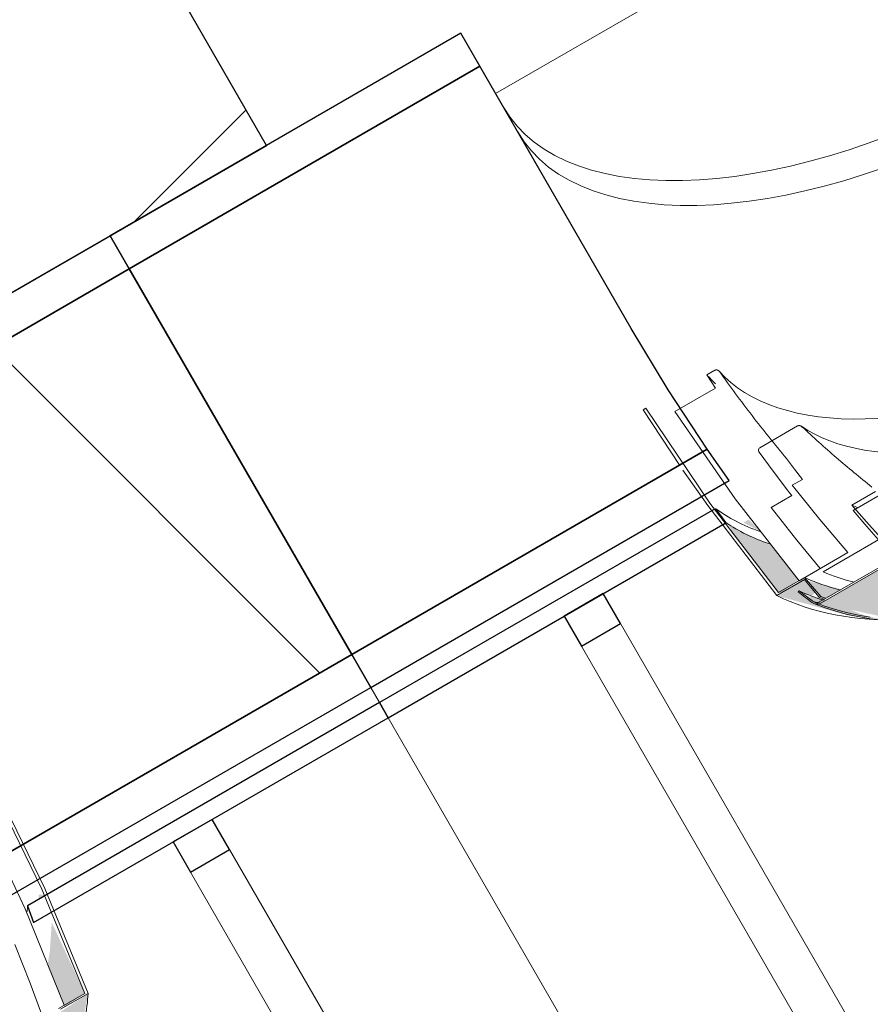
# Model space of a CAD drawing. Header units: centimetres. Extents: x 6036 to 22185, y 5782 to 11383.
# Tile 189 of 256: x 19319 to 19376, y 7092 to 7157. Entities that reach past the tile are written whole.
import ezdxf

# ---------------------------------------------------------------- set-up
doc = ezdxf.new("R2010")
doc.units = ezdxf.units.CM
for name, color, linetype, lineweight in [('A-COLS', 52, 'Continuous', 9), ('A-FLOR', 192, 'Continuous', 9), ('A-GENM', 13, 'Continuous', 9), ('S-BEAM', 12, 'Continuous', 9)]:
    doc.layers.add(name, color=color, linetype=linetype, lineweight=lineweight)

# ---------------------------------------------------------------- blocks, each defined once
blk = doc.blocks.new('GEMO_PanelElewacyjny_OknaGoradDol_Nowe - GEMO_PanelElewacyjny_Standard_240_-V266-7-02 ZestMeble')
at = {"layer": 'S-BEAM'}
h = blk.add_hatch(dxfattribs=at)
h.set_pattern_fill('FP_24', color=256, style=0, pattern_type=2)
h.set_pattern_definition([(15, (-9643.627, -3160.18), (-7.76457, 28.977775), [])])
h.paths.add_polyline_path([(-120, -445.257), (-92.5, -445.257), (-92.729, -442.717), (-120, -442.717)])
h.paths.add_polyline_path([(-120, -413.156), (-93.1, -413.156), (-93.1, -410.616), (-120, -410.616)])
h.paths.add_polyline_path([(-27.5, -445.257), (27.5, -445.257), (27.271, -442.717), (-27.271, -442.717), (-27.383, -444.033)])
h.paths.add_polyline_path([(-26.9, -413.156), (26.9, -413.156), (26.9, -410.616), (-26.9, -410.616)])
h.paths.add_polyline_path([(92.5, -445.257), (120, -445.257), (120, -442.717), (92.729, -442.717), (92.621, -443.989)])
h.paths.add_polyline_path([(93.1, -413.156), (120, -413.156), (120, -410.616), (93.1, -410.616)])
h = blk.add_hatch(dxfattribs=at)
h.set_pattern_fill('FP_23', color=256, style=0, pattern_type=2)
h.set_pattern_definition([(15, (-9643.63, -3160.18), (-19.41143, 72.44444), []), (105, (-9643.63, -3160.18), (-72.44444, -19.41143), [])])
h.paths.add_polyline_path([(-120, -442.717), (-92.729, -442.717), (-93.1, -433.266), (-93.1, -413.156), (-120, -413.156), (-120, -428.526)])
h.paths.add_polyline_path([(-27.271, -442.717), (27.271, -442.717), (26.9, -433.266), (26.9, -413.156), (-26.9, -413.156), (-26.993, -438.006)])
h.paths.add_polyline_path([(92.729, -442.717), (120, -442.717), (120, -413.156), (93.1, -413.156), (93.007, -438.006)])
at = {"layer": 'S-BEAM', "lineweight": 25}
for p, q in [((-120, -410.616), (-120, -413.156)), ((-93.1, -410.616), (-120, -410.616)), ((-93.1, -413.156), (-93.1, -410.616)), ((-120, -413.156), (-120, -442.717)), ((-93.1, -413.156), (-120, -413.156)), ((-120, -413.156), (-93.1, -413.156)), ((-93.1, -433.266), (-93.1, -413.156)), ((-120, -442.717), (-92.729, -442.717)), ((-120, -442.717), (-120, -445.257)), ((-92.729, -442.717), (-120, -442.717)), ((-120, -445.257), (-92.5, -445.257)), ((-120, -446.412), (-120, -447.566)), ((-94.307, -446.412), (-120, -446.412)), ((-120, -447.566), (-94.154, -447.566)), ((-103.5, -447.566), (-106.5, -447.566)), ((-106.5, -447.566), (-106.5, -449.876)), ((-103.5, -449.876), (-103.5, -447.566)), ((-106.5, -449.876), (-103.5, -449.876))]:
    blk.add_line(p, q, dxfattribs=at)
at = {"layer": 'S-BEAM'}
for p, q in [((-120, -446.412), (-120, -445.257)), ((-120, -529.839), (-120, -447.566)), ((-106.5, -532.148), (-106.5, -449.876)), ((-103.5, -449.876), (-103.5, -532.148))]:
    blk.add_line(p, q, dxfattribs=at)
at = {"layer": 'S-BEAM', "lineweight": 25, "flags": 128}
for points in [[(-92.729, -442.717), (-93.007, -438.006), (-93.1, -433.266)], [(-92.5, -445.257), (-92.621, -443.989), (-92.729, -442.717)], [(-94.094, -447.566), (-94.162, -446.99), (-94.228, -446.412)]]:
    blk.add_lwpolyline(points, dxfattribs=at)
at = {"layer": 'S-BEAM'}
for centre, major_axis, start_param, end_param in [((-62.85, -416.278), (30.25, 0), 3.141593, 4.712389), ((-62.85, -418.184), (30.25, 0), 3.141593, 4.712389), ((-62.85, -418.184), (30.25, 0), 3.141593, 4.712389), ((-62.85, -442.91), (32.15, 0), 3.361165, 3.545071), ((-62.85, -443.776), (32.15, 0), 3.379603, 3.555221)]:
    blk.add_ellipse(centre, major_axis=major_axis, ratio=0.5, start_param=start_param, end_param=end_param, dxfattribs=at)
blk = doc.blocks.new('okno - okno-V359-7-02 ZestMeble')
at = {"layer": 'A-GENM'}
h = blk.add_hatch(color=256, dxfattribs=at)
h.paths.add_polyline_path([(6869.837, 7091.76), (6871.24, 7092.703), (6869.049, 7097.409), (6868.921, 7095.477), (6868.779, 7094.618), (6869.869, 7091.912)])
h.paths.add_polyline_path([(6868.192, 7098.943), (6868.527, 7099.257), (6868.175, 7099.257)])
h = blk.add_hatch(color=256, dxfattribs=at)
h.paths.add_polyline_path([(6820.579, 7057.471), (6819.317, 7057.74), (6815.14, 7059.151), (6815.671, 7059.14), (6815.891, 7059.428), (6815.123, 7060.171), (6813.387, 7059.082), (6818.116, 7057.773), (6820.357, 7057.498)])
h.paths.add_polyline_path([(6868.515, 7084.422), (6870.053, 7087.473), (6870.957, 7090.03), (6871.464, 7092.699), (6869.592, 7091.45), (6870.213, 7090.467), (6870.523, 7091.005), (6870.446, 7089.842), (6869.029, 7085.504), (6868.754, 7084.925)])
at = {"layer": 'A-GENM', "lineweight": 18}
for p, q in [((6871.24, 7092.703), (6869.502, 7091.7)), ((6869.634, 7091.643), (6871.464, 7092.699))]:
    blk.add_line(p, q, dxfattribs=at)
at = {"layer": 'A-GENM', "lineweight": 18, "flags": 128}
for points in [[(6865.04, 7106.457), (6868.379, 7099.614), (6871.24, 7092.703)], [(6871.464, 7092.699), (6868.58, 7099.663), (6865.214, 7106.557)], [(6869.869, 7091.912), (6867.287, 7098.318), (6864.268, 7104.678)], [(6868.465, 7091.099), (6867.619, 7093.385), (6866.594, 7095.951)]]:
    blk.add_lwpolyline(points, dxfattribs=at)
at = {"layer": 'A-GENM'}
blk.add_ellipse((6842.323, 7081.703), major_axis=(28.016, 16.175), ratio=0.5, start_param=5.786781, end_param=5.965846, dxfattribs=at)
blk = doc.blocks.new('okno - okno-V362-7-02 ZestMeble')
at = {"layer": 'A-GENM'}
h = blk.add_hatch(color=256, dxfattribs=at)
h.paths.add_polyline_path([(6924.502, 7117.471), (6923.24, 7117.74), (6919.063, 7119.151), (6919.594, 7119.14), (6919.814, 7119.428), (6919.046, 7120.171), (6917.31, 7119.082), (6922.039, 7117.773), (6924.28, 7117.498)])
h.paths.add_polyline_path([(6972.438, 7144.422), (6973.976, 7147.473), (6974.88, 7150.03), (6975.387, 7152.699), (6973.515, 7151.45), (6974.136, 7150.467), (6974.446, 7151.005), (6974.369, 7149.842), (6972.952, 7145.504), (6972.677, 7144.925)])
for points in [[(6926.886, 7117.447), (6931.334, 7117.808), (6935.352, 7118.596), (6940.69, 7120.322), (6945.96, 7122.656), (6954.974, 7127.686), (6959.292, 7130.433), (6965.626, 7135.674), (6968.891, 7139.168), (6969.708, 7140.105), (6971.996, 7143.492), (6973.565, 7146.795), (6974.369, 7149.919), (6969.906, 7147.342), (6968.432, 7143.712), (6965.626, 7139.583), (6964.473, 7138.154), (6961.359, 7135.121), (6957.757, 7132.283), (6947.901, 7126.337), (6940.69, 7122.968), (6939.453, 7122.474), (6935.27, 7121.293), (6931.309, 7120.673), (6927.709, 7120.636), (6924.596, 7121.183), (6920.133, 7118.606), (6924.596, 7117.631)], [(6920.507, 7118.955), (6921.505, 7119.531), (6919.242, 7120.102), (6920.133, 7119.061)], [(6923.028, 7117.799), (6920.133, 7118.967), (6919.167, 7119.072), (6920.133, 7118.587), (6922.747, 7117.824)]]:
    blk.add_hatch(color=256, dxfattribs=at).paths.add_polyline_path(points)
h = blk.add_hatch(color=256, dxfattribs=at)
h.paths.add_polyline_path([(6917.469, 7119.26), (6918.642, 7120.171), (6916.791, 7122.458), (6914.057, 7123.748), (6914.258, 7123.305), (6917.325, 7119.31)])
h.paths.add_polyline_path([(6916.13, 7123.38), (6915.358, 7124.161), (6914.983, 7123.96), (6915.768, 7123.563)])
at = {"layer": 'A-GENM', "lineweight": 18}
for p, q in [((6967.95, 7151.136), (6922.289, 7124.773)), ((6913.106, 7134.074), (6912.575, 7133.768)), ((6913.141, 7132.895), (6910.441, 7131.336)), ((6908.514, 7131.556), (6908.34, 7131.456)), ((6908.34, 7131.456), (6910.761, 7127.762)), ((6918.597, 7130.375), (6916.083, 7128.924)), ((6918.242, 7126.44), (6918.916, 7126.829)), ((6922.2, 7125.122), (6923.78, 7126.034)), ((6918.207, 7125.75), (6916.835, 7124.958)), ((6920.293, 7120.688), (6924.156, 7122.918)), ((6918.696, 7120.102), (6921.929, 7121.968)), ((6924.515, 7121.269), (6920.056, 7118.695)), ((6920.133, 7118.606), (6924.596, 7121.183)), ((6917.217, 7119.114), (6919.046, 7120.171)), ((6919.063, 7120.313), (6917.325, 7119.31)), ((6920.036, 7119.008), (6920.128, 7119.062))]:
    blk.add_line(p, q, dxfattribs=at)
at = {"layer": 'A-GENM', "flags": 128}
for points in [[(6913.381, 7134.012), (6913.75, 7133.625), (6914.154, 7133.26), (6914.593, 7132.919), (6915.065, 7132.602), (6915.571, 7132.31), (6916.11, 7132.042), (6916.681, 7131.8), (6917.282, 7131.584), (6917.914, 7131.395), (6918.575, 7131.233), (6919.263, 7131.097), (6919.979, 7130.99), (6920.721, 7130.91), (6921.487, 7130.859), (6922.276, 7130.835), (6923.087, 7130.84), (6923.919, 7130.873)], [(6918.85, 7130.353), (6919.276, 7130.076), (6919.732, 7129.822), (6920.216, 7129.59), (6920.729, 7129.38), (6921.269, 7129.194), (6921.836, 7129.032), (6922.429, 7128.893), (6923.046, 7128.779), (6923.687, 7128.689), (6924.351, 7128.624), (6925.036, 7128.584), (6925.742, 7128.569), (6926.467, 7128.579), (6927.211, 7128.615), (6927.971, 7128.675), (6928.746, 7128.76), (6929.337, 7128.843)], [(6919.67, 7118.593), (6920.355, 7118.327), (6921.073, 7118.092), (6921.822, 7117.89), (6922.602, 7117.719), (6923.411, 7117.58), (6924.247, 7117.474)], [(6919.709, 7118.686), (6920.389, 7118.421), (6921.102, 7118.188), (6921.846, 7117.987), (6922.621, 7117.817), (6923.425, 7117.679)]]:
    blk.add_lwpolyline(points, dxfattribs=at)
at = {"layer": 'A-GENM', "lineweight": 18, "flags": 128}
for points in [[(6912.575, 7133.768), (6912.857, 7133.33), (6913.141, 7132.895)], [(6917.325, 7119.31), (6912.77, 7125.243), (6908.514, 7131.556)], [(6910.441, 7131.336), (6914.439, 7125.541), (6918.696, 7120.102)], [(6916.042, 7128.633), (6916.975, 7127.365), (6917.922, 7126.119)], [(6918.916, 7126.829), (6918.382, 7127.518), (6917.852, 7128.215)], [(6910.973, 7127.451), (6912.628, 7125.094), (6917.217, 7119.114)], [(6917.922, 7126.119), (6918.064, 7125.934), (6918.207, 7125.75)], [(6921.929, 7121.968), (6920.065, 7124.161), (6918.242, 7126.44)], [(6916.835, 7124.958), (6918.545, 7122.787), (6920.102, 7120.911)], [(6924.156, 7122.918), (6923.173, 7124.006), (6922.2, 7125.122)], [(6922.289, 7124.773), (6923.199, 7123.691), (6923.965, 7122.806)], [(6919.046, 7120.171), (6919.54, 7119.587), (6920.036, 7119.008)], [(6920.128, 7119.062), (6919.594, 7119.684), (6919.063, 7120.313)], [(6918.694, 7119.428), (6918.659, 7119.391), (6918.625, 7119.354)]]:
    blk.add_lwpolyline(points, dxfattribs=at)
at = {"layer": 'A-GENM', "lineweight": 18}
for centre, radius, start, end in [((6977.241, 7196.713), 97.059, 232.84814, 233.52863), ((6977.057, 7196.506), 96.682, 232.86682, 233.55006)]:
    blk.add_arc(centre, radius, start, end, dxfattribs=at)
at = {"layer": 'A-GENM'}
for centre, major_axis, start_param, end_param in [((6935.681, 7148.603), (23.859, 13.775), 3.235704, 3.293674), ((6939.872, 7140.243), (21.131, 12.2), 3.498239, 3.529953), ((6941.267, 7138.928), (26.197, 15.125), 3.479797, 3.617826), ((6940.955, 7138.368), (24.708, 14.265), 3.498294, 3.62319), ((6941.31, 7138.853), (28.016, 16.175), 3.458932, 3.870942), ((6941.064, 7138.179), (26.391, 15.237), 3.479685, 3.574687), ((6941.873, 7137.878), (26.284, 15.175), 3.507003, 3.527661), ((6941.873, 7137.878), (26.197, 15.125), 3.508268, 3.529006)]:
    blk.add_ellipse(centre, major_axis=major_axis, ratio=0.5, start_param=start_param, end_param=end_param, dxfattribs=at)
at = {"layer": 'A-GENM', "lineweight": 18}
for points, knots in [([(6913.398, 7133.991), (6913.376, 7134.021), (6913.335, 7134.059), (6913.276, 7134.086), (6913.24, 7134.095), (6913.213, 7134.099), (6913.185, 7134.099), (6913.157, 7134.095), (6913.131, 7134.087), (6913.114, 7134.079), (6913.106, 7134.074)], [0, 0, 0, 0, 0.333333, 0.5, 0.583333, 0.666667, 0.75, 0.833333, 0.916667, 1, 1, 1, 1]), ([(6918.881, 7130.328), (6918.856, 7130.351), (6918.812, 7130.379), (6918.746, 7130.399), (6918.704, 7130.403), (6918.669, 7130.4), (6918.636, 7130.394), (6918.612, 7130.384), (6918.597, 7130.375)], [0, 0, 0, 0, 0.333333, 0.5, 0.666667, 0.75, 0.833333, 1, 1, 1, 1]), ([(6916.083, 7128.924), (6916.055, 7128.907), (6916.027, 7128.879), (6916.007, 7128.835), (6916, 7128.813), (6915.996, 7128.789), (6915.995, 7128.761), (6915.998, 7128.736), (6916.003, 7128.713), (6916.014, 7128.679), (6916.028, 7128.653), (6916.042, 7128.633)], [0, 0, 0, 0, 0.285714, 0.357143, 0.428571, 0.5, 0.571429, 0.678571, 0.732143, 0.785714, 1, 1, 1, 1]), ([(6919.547, 7118.663), (6919.604, 7118.622), (6919.697, 7118.576), (6919.833, 7118.547), (6919.936, 7118.545), (6920.039, 7118.562), (6920.103, 7118.589), (6920.133, 7118.606)], [0, 0, 0, 0, 0.333333, 0.5, 0.666667, 0.833333, 1, 1, 1, 1]), ([(6920.056, 7118.695), (6920.033, 7118.682), (6919.986, 7118.662), (6919.909, 7118.649), (6919.831, 7118.651), (6919.729, 7118.672), (6919.659, 7118.707), (6919.617, 7118.738)], [0, 0, 0, 0, 0.166667, 0.333333, 0.5, 0.666667, 1, 1, 1, 1])]:
    blk.add_open_spline(points, degree=3, knots=knots, dxfattribs=at)
for points in [[(6917.852, 7128.215), (6917.075, 7129.15), (6915.556, 7131.048), (6914.106, 7133.001), (6913.398, 7133.991)], [(6923.527, 7126.322), (6922.728, 7126.958), (6921.154, 7128.261), (6919.63, 7129.628), (6918.881, 7130.328)]]:
    blk.add_open_spline(points, degree=3, dxfattribs=at)

msp = doc.modelspace()

# ---------------------------------------------------------------- hatches: boundary and pattern name
at = {"layer": 'A-COLS'}
h = msp.add_hatch(dxfattribs=at)
h.set_pattern_fill('FP_35', color=256, style=0, pattern_type=2)
h.set_pattern_definition([(45, (12452.32, 0), (-33.67596, 33.67596), [])])
h.paths.add_polyline_path([(19314.847, 7137.007), (19335.632, 7149.007), (19312.538, 7189.007), (19291.753, 7177.007), (19307.683, 7149.415)])
h.paths.add_polyline_path([(19025.54, 7638.103), (19046.324, 7650.103), (19034.324, 7670.887), (19013.54, 7658.887), (19016.621, 7653.551)])
at = {"layer": 'S-BEAM'}
h = msp.add_hatch(dxfattribs=at)
h.set_pattern_fill('FP_13', color=256, style=0, pattern_type=2)
h.set_pattern_definition([(45, (12452.32, 0), (-21.2132, 21.2132), [])])
h.paths.add_polyline_path([(19134.714, 6993.007), (19158.398, 7006.942), (19157.062, 7008.842), (19133.444, 6995.207)])
h.paths.add_polyline_path([(19118.664, 7020.807), (19141.96, 7034.257), (19140.69, 7036.457), (19117.394, 7023.007)])
h.paths.add_polyline_path([(19214.821, 7039.257), (19262.453, 7066.757), (19260.985, 7068.842), (19213.749, 7041.571), (19214.564, 7039.82)])
h.paths.add_polyline_path([(19199.291, 7067.357), (19245.883, 7094.257), (19244.613, 7096.457), (19198.021, 7069.557)])
h.paths.add_polyline_path([(19318.745, 7099.257), (19342.56, 7113.007), (19341.29, 7115.207), (19317.672, 7101.571), (19318.216, 7100.415)])
h.paths.add_polyline_path([(19303.214, 7127.357), (19326.51, 7140.807), (19325.24, 7143.007), (19301.944, 7129.557), (19303.133, 7127.496)])
h = msp.add_hatch(dxfattribs=at)
h.set_pattern_fill('FP_14', color=256, style=0, pattern_type=2)
h.set_pattern_definition([(45, (12452.32, 0), (-53.033, 53.033), []), (135, (12452.32, 0), (-53.033, -53.033), [])])
h.paths.add_polyline_path([(19133.444, 6995.207), (19157.062, 7008.842), (19151.403, 7017.902), (19141.96, 7034.257), (19118.664, 7020.807), (19132.996, 6995.983)])
h.paths.add_polyline_path([(19213.749, 7041.571), (19260.985, 7068.842), (19255.856, 7076.982), (19245.883, 7094.257), (19199.291, 7067.357), (19211.635, 7045.79)])
h.paths.add_polyline_path([(19317.672, 7101.571), (19341.29, 7115.207), (19326.51, 7140.807), (19303.214, 7127.357), (19315.665, 7105.577)])

# ---------------------------------------------------------------- linework, layer by layer
at = {"layer": 'A-COLS', "lineweight": 25}
for p, q in [((19335.632, 7149.007), (19312.538, 7189.007)), ((19314.847, 7137.007), (19335.632, 7149.007))]:
    msp.add_line(p, q, dxfattribs=at)
at = {"layer": 'A-FLOR'}
msp.add_line((19350.852, 7152.444), (19408.183, 7185.544), dxfattribs=at)
at = {"layer": 'S-BEAM', "lineweight": 25}
for p, q in [((19325.24, 7143.007), (19301.944, 7129.557)), ((19326.51, 7140.807), (19325.24, 7143.007)), ((19303.214, 7127.357), (19326.51, 7140.807)), ((19326.51, 7140.807), (19303.214, 7127.357)), ((19341.29, 7115.207), (19326.51, 7140.807)), ((19341.29, 7115.207), (19317.672, 7101.571)), ((19317.672, 7101.571), (19341.29, 7115.207)), ((19342.56, 7113.007), (19341.29, 7115.207)), ((19318.745, 7099.257), (19342.56, 7113.007)), ((19343.138, 7112.007), (19319.762, 7098.51)), ((19343.715, 7111.007), (19343.138, 7112.007)), ((19320.164, 7097.409), (19343.715, 7111.007)), ((19332.024, 7104.257), (19329.426, 7102.757)), ((19333.178, 7102.257), (19332.024, 7104.257)), ((19329.426, 7102.757), (19330.58, 7100.757)), ((19330.58, 7100.757), (19333.178, 7102.257))]:
    msp.add_line(p, q, dxfattribs=at)
at = {"layer": 'S-BEAM'}
for p, q in [((19342.56, 7113.007), (19343.138, 7112.007)), ((19343.715, 7111.007), (19384.851, 7039.757)), ((19333.178, 7102.257), (19374.315, 7031.007)), ((19371.716, 7029.507), (19330.58, 7100.757))]:
    msp.add_line(p, q, dxfattribs=at)
at = {"layer": 'S-BEAM', "lineweight": 25, "flags": 128}
msp.add_lwpolyline([(19319.762, 7098.51), (19319.964, 7097.96), (19320.164, 7097.409)], dxfattribs=at)
at = {"layer": 'S-BEAM'}
msp.add_ellipse((19286.313, 7086.129), major_axis=(32.173, 18.575), ratio=0.5, start_param=5.936439, end_param=5.954197, dxfattribs=at)

# ---------------------------------------------------------------- block references
at = {"layer": 'A-GENM'}
for name in ['okno - okno-V362-7-02 ZestMeble', 'okno - okno-V359-7-02 ZestMeble']:
    msp.add_blockref(name, (12452.319, 0), dxfattribs=at)
at = {"layer": 'S-BEAM', "rotation": 29.99999999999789}
msp.add_blockref('GEMO_PanelElewacyjny_OknaGoradDol_Nowe - GEMO_PanelElewacyjny_Standard_240_-V266-7-02 ZestMeble', (19223.855, 7558.61), dxfattribs=at)

doc.saveas('drawing.dxf')
